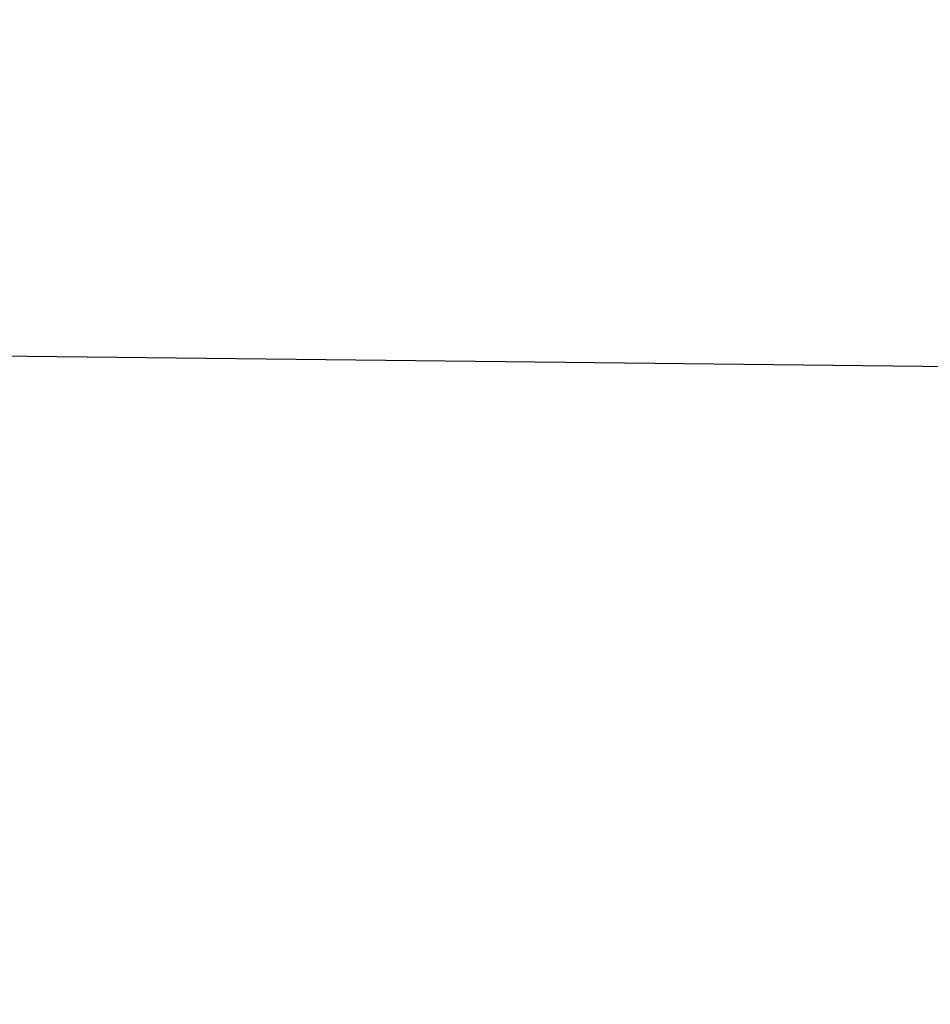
# Model space of a CAD drawing. Header units: millimetres. Extents: x 5411 to 5849, y 1719 to 2519.
# Tile 122 of 247: x 5812.271857 to 5812.272307, y 1746.883259 to 1746.883746. Entities that reach past the tile are written whole.
import ezdxf

# ---------------------------------------------------------------- set-up
doc = ezdxf.new("R2010")
doc.units = ezdxf.units.MM
doc.layers.add('Layer 01', color=7, linetype='Continuous', true_color=0x000000)

# ---------------------------------------------------------------- blocks, each defined once
blk = doc.blocks.new('Hanger v2')
at = {"layer": 'Layer 01', "color": 253, "true_color": 0xa0a0a0}
for points, knots in [([(-367.88591851, 0.00100882, 28.88905628), (-367.88467507, 0.29026869, 28.90639516), (-367.93992215, 0.57907384, 28.92373404), (-368.05393214, 0.84244089, 28.94107293), (-368.33257845, 1.4861236, 28.98345006), (-368.96223846, 1.97785464, 29.02582718), (-369.65425987, 2.09221187, 29.06820431), (-370.34628128, 2.20656911, 29.11058144), (-371.10066409, 1.94355255, 29.15295857), (-371.57157988, 1.42373573, 29.1953357), (-371.9183072, 1.04100342, 29.22653726), (-372.11136343, 0.51905641, 29.25773882), (-372.11644923, 0, 29.28894038)], [0, 0, 0, 0, 0.871843, 0.871843, 0.871843, 3.077256, 3.077256, 3.077256, 5.282669, 5.282669, 5.282669, 6.906477, 6.906477, 6.906477, 6.906477]), ([(-367.44259551, 0.00250332, 39.83329011), (-367.44704715, -0.58517037, 39.80410582), (-367.93885429, -2.03479735, 39.7325444), (-370.34889257, -3.00623621, 39.61860585), (-372.28828547, -1.63765464, 39.51444607), (-372.55683848, -0.39167358, 39.45266342), (-372.55596215, 0, 39.43325789)], [0, 0, 0, 0, 1.958272, 4.801786, 7.645301, 8.947415, 8.947415, 8.947415, 8.947415]), ([(-372.55681273, 0, 27.36663489), (-372.55876392, -0.32846152, 27.38292203), (-372.34803446, -1.50949084, 27.4415863), (-370.56909789, -2.97288755, 27.54262769), (-368.02745182, -2.15844069, 27.65969889), (-367.44596173, -0.64733062, 27.73439295), (-367.43999609, 0.00235191, 27.76670989)], [8.947958, 8.947958, 8.947958, 8.947958, 10.041187, 12.885636, 15.730085, 17.899271, 17.899271, 17.899271, 17.899271]), ([(-367.44002079, 0.0023522, 31.83329011), (-367.4459746, -0.64653736, 31.8010134), (-368.02627999, -2.15685045, 31.72635957), (-370.56627954, -2.97342544, 31.60932861), (-372.34730818, -1.51113627, 31.50824715), (-372.55874016, -0.32927401, 31.44954282), (-372.55679819, 0, 31.43321562)], [0, 0, 0, 0, 2.16647, 5.010899, 7.855327, 8.951238, 8.951238, 8.951238, 8.951238]), ([(-367.44124417, 0.00225768, 26.23329011), (-367.44638574, -0.60569481, 26.20308643), (-367.9675564, -2.07455531, 26.13050562), (-370.42043102, -2.99752679, 26.01554768), (-372.30848843, -1.59590571, 25.91240297), (-372.55751829, -0.3710999, 25.8516354), (-372.55620952, 0, 25.83324495)], [0, 0, 0, 0, 2.026746, 4.870363, 7.713979, 8.948027, 8.948027, 8.948027, 8.948027]), ([(-367.43875469, 0.00222909, 37.43329011), (-367.44506626, -0.68746089, 37.39894038), (-368.08829754, -2.23839468, 37.32221352), (-370.71078182, -2.94223055, 37.20310954), (-372.38340147, -1.42634579, 37.10409342), (-372.55992867, -0.287377, 37.04745442), (-372.55766357, 0, 37.03319256)], [0, 0, 0, 0, 2.306635, 5.152321, 7.998007, 8.955712, 8.955712, 8.955712, 8.955712]), ([(-372.55768291, 0, 32.96661197), (-372.55995125, -0.28656345, 32.98083373), (-372.38407571, -1.42470066, 33.03743261), (-370.71357054, -2.94155568, 33.13640862), (-368.08953401, -2.23996908, 33.25555284), (-367.44504307, -0.68825641, 33.33231993), (-367.43873022, 0.00222452, 33.36670989)], [8.951429, 8.951429, 8.951429, 8.951429, 9.90645, 12.752166, 15.597881, 17.907241, 17.907241, 17.907241, 17.907241])]:
    blk.add_open_spline(points, degree=3, knots=knots, dxfattribs=at)
blk = doc.blocks.new('40X80 v5')
at = {"layer": 'Layer 01'}
blk.add_blockref('Hanger v2', (4369, 1480, -40), dxfattribs=at)

msp = doc.modelspace()

# ---------------------------------------------------------------- block references
at = {"layer": 'Layer 01', "rotation": 89.99999999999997}
msp.add_blockref('40X80 v5', (7292.2744526, -2250, 1120), dxfattribs=at)

doc.saveas('drawing.dxf')
